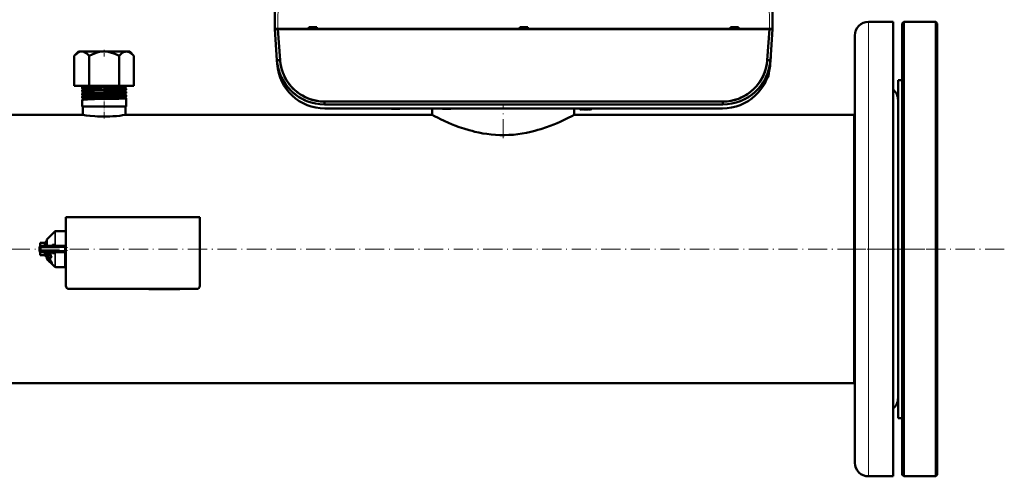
# Model space of a CAD drawing. Extents: x -2065 to 2446, y -2159 to 856.
# Tile 8 of 57: x 94 to 711, y -2159 to -1873. Entities that reach past the tile are written whole.
import ezdxf

# ---------------------------------------------------------------- set-up
doc = ezdxf.new("R2010")
doc.units = 0
doc.linetypes.add('DASHDOT', pattern=[18.5, 12, -3, 0.5, -3])

msp = doc.modelspace()

# ---------------------------------------------------------------- linework, layer by layer
at = {"color": 7, "lineweight": 50}
for p, q in [((253.43, -1878.21), (254.19, -1791.63)), ((564.67, -1791.63), (565.43, -1878.21)), ((640.97, -1873.86), (625.47, -1873.86)), ((640.97, -1873.86), (640.97, -2141.42)), ((646.57, -1874.86), (647.57, -1873.86)), ((646.57, -2157.86), (646.57, -1874.86)), ((647.57, -2158.86), (647.57, -1873.86)), ((647.57, -1873.86), (667.57, -1873.86)), ((667.57, -2158.86), (667.57, -1873.86)), ((667.57, -1873.86), (668.57, -1874.86)), ((668.57, -2157.86), (668.57, -1874.86)), ((254.02, -1878.21), (253.43, -1878.21)), ((253.45, -1878.51), (254.8, -1897.81)), ((254.03, -1878.51), (253.45, -1878.51)), ((253.45, -1878.51), (254.8, -1897.81)), ((253.45, -1878.51), (253.93, -1878.51)), ((254.03, -1878.51), (253.45, -1878.51)), ((253.93, -1878.51), (253.93, -1878.21)), ((253.93, -1878.51), (253.93, -1878.21)), ((253.93, -1878.51), (255.42, -1878.51)), ((255.43, -1878.21), (254.02, -1878.21)), ((255.45, -1878.51), (254.03, -1878.51)), ((255.45, -1878.51), (254.03, -1878.51)), ((255.42, -1878.51), (255.42, -1878.21)), ((255.42, -1878.21), (563.43, -1878.21)), ((255.42, -1878.51), (255.42, -1878.21)), ((255.42, -1878.51), (563.43, -1878.51)), ((274.85, -1878.21), (255.43, -1878.21)), ((255.45, -1878.51), (256.79, -1897.81)), ((563.41, -1878.51), (255.45, -1878.51)), ((255.45, -1878.51), (256.79, -1897.81)), ((563.41, -1878.51), (255.45, -1878.51)), ((279.84, -1877.21), (274.85, -1877.21)), ((274.85, -1878.21), (274.85, -1877.21)), ((275.31, -1878.21), (274.85, -1878.21)), ((275.1, -1878.21), (279.6, -1878.21)), ((275.3, -1878.21), (275.28, -1878.21)), ((275.35, -1877.21), (275.31, -1878.21)), ((275.41, -1878.21), (275.37, -1878.21)), ((275.41, -1878.21), (279.29, -1878.21)), ((279.33, -1878.21), (279.29, -1878.21)), ((279.35, -1877.21), (279.39, -1878.21)), ((279.85, -1878.21), (279.39, -1878.21)), ((279.41, -1878.21), (279.4, -1878.21)), ((279.85, -1878.21), (279.84, -1877.21)), ((406.93, -1878.21), (279.85, -1878.21)), ((411.93, -1877.21), (406.93, -1877.21)), ((406.93, -1878.21), (406.93, -1877.21)), ((407.39, -1878.21), (406.93, -1878.21)), ((407.18, -1878.21), (411.68, -1878.21)), ((407.38, -1878.21), (407.36, -1878.21)), ((407.43, -1877.21), (407.39, -1878.21)), ((407.49, -1878.21), (407.45, -1878.21)), ((407.49, -1878.21), (411.37, -1878.21)), ((411.41, -1878.21), (411.37, -1878.21)), ((411.43, -1877.21), (411.47, -1878.21)), ((411.93, -1878.21), (411.47, -1878.21)), ((411.49, -1878.21), (411.48, -1878.21)), ((411.93, -1878.21), (411.93, -1877.21)), ((539.01, -1878.21), (411.93, -1878.21)), ((544.01, -1877.21), (539.01, -1877.21)), ((539.01, -1878.21), (539.01, -1877.21)), ((539.47, -1878.21), (539.01, -1878.21)), ((539.26, -1878.21), (543.76, -1878.21)), ((539.46, -1878.21), (539.44, -1878.21)), ((539.51, -1877.21), (539.47, -1878.21)), ((539.57, -1878.21), (539.53, -1878.21)), ((539.57, -1878.21), (543.45, -1878.21)), ((543.49, -1878.21), (543.45, -1878.21)), ((543.51, -1877.21), (543.55, -1878.21)), ((544.01, -1878.21), (543.55, -1878.21)), ((543.57, -1878.21), (543.56, -1878.21)), ((544.01, -1878.21), (544.01, -1877.21)), ((563.43, -1878.21), (544.01, -1878.21)), ((562.06, -1897.81), (563.41, -1878.51)), ((562.06, -1897.81), (563.41, -1878.51)), ((563.41, -1878.51), (564.82, -1878.51)), ((563.41, -1878.51), (564.82, -1878.51)), ((564.84, -1878.21), (563.43, -1878.21)), ((563.43, -1878.51), (563.43, -1878.21)), ((563.43, -1878.51), (563.43, -1878.21)), ((563.43, -1878.51), (564.93, -1878.51)), ((564.06, -1897.81), (565.41, -1878.51)), ((564.06, -1897.81), (565.41, -1878.51)), ((564.06, -1897.81), (565.41, -1878.51)), ((564.82, -1878.51), (565.41, -1878.51)), ((564.82, -1878.51), (565.41, -1878.51)), ((565.43, -1878.21), (564.84, -1878.21)), ((564.93, -1878.51), (564.93, -1878.21)), ((564.93, -1878.51), (564.93, -1878.21)), ((564.93, -1878.51), (564.93, -1878.21)), ((565.41, -1878.51), (564.93, -1878.51)), ((616.97, -1882.36), (616.97, -2133.96)), ((130.44, -1892.41), (127.88, -1895.28)), ((160.72, -1892.41), (130.44, -1892.41)), ((162.69, -1892.41), (160.72, -1892.41)), ((162.69, -1892.41), (165.25, -1895.28)), ((127.88, -1913.91), (127.88, -1895.28)), ((137.22, -1913.91), (137.22, -1895.28)), ((155.91, -1913.91), (155.91, -1895.28)), ((165.25, -1913.91), (165.25, -1895.28)), ((254.97, -1900.31), (254.8, -1897.81)), ((254.97, -1900.31), (254.8, -1897.81)), ((563.88, -1900.31), (564.21, -1895.71)), ((563.88, -1900.31), (564.06, -1897.81)), ((563.88, -1900.31), (564.06, -1897.81)), ((564.03, -1898.17), (563.88, -1900.31)), ((563.89, -1900.25), (564.21, -1895.71)), ((563.89, -1900.25), (564.06, -1897.81)), ((564.08, -1897.47), (564.03, -1898.17)), ((564.06, -1897.82), (564.06, -1897.81)), ((564.06, -1897.81), (564.06, -1897.83)), ((564.1, -1897.21), (564.08, -1897.47)), ((564.21, -1895.71), (564.12, -1896.91)), ((564.21, -1895.71), (564.12, -1896.91)), ((257.37, -1901.8), (257.4, -1901.95)), ((562.88, -1906.21), (562.96, -1906.21)), ((563.68, -1902.31), (563.61, -1902.74)), ((561.1, -1910.98), (560.94, -1911.32)), ((561.1, -1910.98), (560.94, -1911.32)), ((560.94, -1911.32), (560.94, -1911.33)), ((562.82, -1907.64), (562.81, -1907.64)), ((562.98, -1906.27), (562.98, -1906.34)), ((562.98, -1906.27), (562.98, -1906.34)), ((643.97, -2067.18), (643.97, -1910.36)), ((643.97, -1910.36), (646.57, -1910.36)), ((127.88, -1913.91), (137.22, -1913.91)), ((132.81, -1915.5), (132.81, -1914.87)), ((132.81, -1917.52), (132.81, -1916.85)), ((137.22, -1913.91), (155.91, -1913.91)), ((155.91, -1913.91), (165.25, -1913.91)), ((160.32, -1914.49), (160.32, -1913.91)), ((160.32, -1916.51), (160.32, -1915.86)), ((160.32, -1918.53), (160.32, -1917.84)), ((132.81, -1919.54), (132.81, -1918.83)), ((132.81, -1921.56), (132.81, -1920.81)), ((132.81, -1926.91), (132.81, -1922.79)), ((160.32, -1920.55), (160.32, -1919.82)), ((160.32, -1926.91), (160.32, -1921.8)), ((284.73, -1925.71), (284.73, -1923.85)), ((284.73, -1923.85), (534.13, -1923.85)), ((284.73, -1923.85), (284.73, -1925.71)), ((284.73, -1923.85), (534.13, -1923.85)), ((534.13, -1925.71), (534.13, -1923.85)), ((534.13, -1923.85), (534.13, -1925.71)), ((134.49, -1926.91), (132.81, -1926.91)), ((133.12, -1932.21), (133.12, -1926.91)), ((160.32, -1926.91), (134.49, -1926.91)), ((160.02, -1932.21), (160.02, -1926.91)), ((284.73, -1925.71), (534.13, -1925.71)), ((284.73, -1925.71), (534.13, -1925.71)), ((284.9, -1928.21), (533.96, -1928.21)), ((284.9, -1928.21), (533.96, -1928.21)), ((352.12, -1932.21), (352.12, -1928.22)), ((441.02, -1932.21), (441.02, -1928.22)), ((444.63, -1928.21), (444.63, -1928.71)), ((444.63, -1928.71), (444.73, -1928.71)), ((444.73, -1928.71), (444.72, -1928.71)), ((445.36, -1928.71), (445.44, -1928.71)), ((446.25, -1928.71), (446.18, -1928.71)), ((447.07, -1928.71), (447, -1928.71)), ((447.89, -1928.71), (447.82, -1928.71)), ((448.71, -1928.71), (448.64, -1928.71)), ((449.53, -1928.71), (449.46, -1928.71)), ((450.35, -1928.71), (450.28, -1928.71)), ((451.17, -1928.71), (451.1, -1928.71)), ((451.93, -1928.71), (451.81, -1928.71)), ((451.93, -1928.21), (451.93, -1928.71)), ((133.12, -1932.21), (-58.98, -1932.21)), ((352.12, -1932.21), (160.02, -1932.21)), ((616.57, -1932.21), (441.02, -1932.21)), ((616.57, -2056.71), (616.57, -1932.21)), ((616.57, -1932.21), (616.97, -1932.21)), ((616.57, -1932.21), (616.57, -2100.51)), ((122.57, -1996.36), (122.56, -2039.36)), ((206.57, -1996.37), (122.57, -1996.36)), ((206.56, -2039.37), (206.57, -1996.37)), ((110.57, -2014.36), (110.57, -2010.65)), ((110.77, -2010.16), (115.61, -2005.32)), ((116.1, -2005.11), (122.07, -2005.11)), ((122.07, -2005.29), (122.07, -2005.11)), ((122.57, -2005.29), (122.07, -2005.29)), ((106.07, -2017.36), (106.07, -2015.36)), ((106.21, -2014.84), (106.23, -2014.82)), ((106.57, -2012.48), (106.57, -2012.61)), ((109.07, -2012.48), (106.57, -2012.48)), ((106.57, -2014.06), (106.57, -2012.61)), ((106.57, -2014.06), (106.57, -2014.5)), ((107.07, -2014.36), (122.07, -2014.36)), ((109.57, -2011.86), (109.57, -2014.36)), ((110.39, -2011.86), (109.57, -2011.86)), ((110.39, -2011.86), (110.39, -2011.86)), ((110.57, -2011.86), (110.39, -2011.86)), ((110.57, -2012.01), (110.39, -2012.01)), ((110.57, -2012.44), (110.39, -2012.44)), ((110.57, -2013.1), (110.39, -2013.1)), ((110.57, -2013.98), (110.39, -2013.98)), ((110.51, -2014.36), (110.57, -2014.09)), ((110.57, -2013.51), (110.54, -2013.98)), ((110.57, -2012.83), (110.55, -2013.1)), ((110.55, -2013.76), (110.57, -2013.82)), ((110.57, -2012.91), (110.56, -2013.1)), ((110.56, -2012.95), (110.57, -2012.98)), ((110.57, -2014.3), (110.56, -2014.36)), ((114.2, -2013.8), (115.61, -2013.78)), ((114.4, -2014.36), (114.38, -2014.36)), ((122.07, -2014.36), (122.07, -2015.36)), ((122.07, -2014.36), (122.57, -2014.36)), ((122.07, -2015.36), (122.07, -2017.36)), ((106.21, -2017.89), (106.22, -2017.9)), ((106.57, -2018.31), (106.57, -2018.23)), ((106.57, -2018.67), (106.57, -2018.31)), ((106.57, -2020.12), (106.57, -2018.67)), ((106.57, -2020.12), (106.57, -2020.25)), ((109.07, -2020.25), (106.57, -2020.25)), ((107.07, -2018.36), (122.07, -2018.36)), ((109.57, -2018.36), (109.57, -2018.61)), ((109.57, -2018.61), (109.57, -2020.86)), ((110.49, -2020.86), (109.57, -2020.86)), ((110.57, -2019.26), (110.39, -2019.26)), ((110.57, -2020.02), (110.39, -2020.02)), ((110.57, -2020.56), (110.39, -2020.56)), ((110.57, -2020.83), (110.39, -2020.83)), ((110.53, -2018.61), (110.57, -2018.42)), ((110.57, -2018.97), (110.53, -2018.58)), ((110.57, -2018.84), (110.55, -2018.52)), ((110.57, -2019.64), (110.55, -2019.41)), ((110.57, -2019.54), (110.56, -2019.39)), ((110.57, -2022.08), (110.57, -2018.36)), ((111.16, -2022.96), (110.77, -2022.57)), ((111.3, -2022.53), (111.15, -2022.69)), ((111.97, -2021.19), (111.17, -2020.89)), ((111.57, -2023.39), (111.44, -2023.13)), ((111.46, -2023.41), (111.44, -2023.43)), ((111.46, -2023.41), (111.44, -2023.43)), ((112.69, -2022.98), (111.97, -2022.47)), ((112.88, -2018.61), (112.64, -2018.36)), ((112.85, -2022.82), (112.69, -2022.98)), ((112.7, -2021.47), (113.35, -2021.71)), ((113.53, -2021.53), (113.35, -2021.71)), ((115.61, -2018.95), (114.2, -2018.93)), ((114.41, -2018.36), (114.38, -2018.36)), ((115.61, -2018.95), (115.61, -2018.91)), ((122.07, -2017.36), (122.07, -2018.36)), ((122.07, -2027.61), (122.07, -2018.36)), ((112.35, -2024.26), (112.33, -2024.24)), ((112.47, -2024.1), (112.49, -2024.12)), ((113.25, -2025.06), (112.76, -2024.66)), ((112.9, -2024.51), (113.33, -2024.87)), ((115.61, -2027.41), (113.64, -2025.45)), ((113.83, -2025.28), (113.68, -2025.43)), ((116.1, -2027.61), (122.07, -2027.61)), ((122.07, -2024.88), (122.07, -2025.11)), ((122.54, -2024.88), (122.07, -2024.88)), ((122.56, -2027.44), (122.07, -2027.44)), ((124.56, -2041.36), (204.56, -2041.37)), ((174.49, -2041.36), (174.49, -2041.46)), ((176, -2041.46), (174.49, -2041.46)), ((176, -2041.36), (176, -2041.46)), ((176, -2041.46), (177.35, -2041.46)), ((177.35, -2041.36), (177.35, -2041.46)), ((177.56, -2041.46), (177.56, -2041.36)), ((177.56, -2041.46), (178.32, -2041.46)), ((178.32, -2041.36), (178.32, -2041.46)), ((178.32, -2041.46), (182.89, -2041.46)), ((182.89, -2041.36), (182.89, -2041.46)), ((185.36, -2041.46), (182.89, -2041.46)), ((185.35, -2041.36), (185.35, -2041.46)), ((186.08, -2041.46), (185.35, -2041.46)), ((186.08, -2041.36), (186.08, -2041.46)), ((186.08, -2041.46), (189.01, -2041.46)), ((189.01, -2041.36), (189.01, -2041.46)), ((189.67, -2041.46), (189.01, -2041.46)), ((189.67, -2041.36), (189.67, -2041.46)), ((189.93, -2041.46), (189.67, -2041.46)), ((189.93, -2041.36), (189.93, -2041.46)), ((190.3, -2041.36), (190.3, -2041.46)), ((191.61, -2041.46), (190.3, -2041.46)), ((191.61, -2041.36), (191.61, -2041.46)), ((192.63, -2041.46), (191.61, -2041.46)), ((192.63, -2041.36), (192.63, -2041.46)), ((193.94, -2041.46), (192.63, -2041.46)), ((193.94, -2041.36), (193.94, -2041.46)), ((616.57, -2100.51), (616.57, -2056.71)), ((643.97, -2122.36), (643.97, -2067.18)), ((616.57, -2100.51), (-323.43, -2100.51)), ((616.57, -2100.51), (616.97, -2100.51)), ((643.97, -2122.36), (646.57, -2122.36)), ((616.97, -2133.96), (616.97, -2150.36)), ((640.97, -2141.42), (640.97, -2158.86)), ((640.97, -2158.86), (625.47, -2158.86)), ((646.57, -2157.86), (647.57, -2158.86)), ((647.57, -2158.86), (667.57, -2158.86)), ((667.57, -2158.86), (668.57, -2157.86))]:
    msp.add_line(p, q, dxfattribs=at)
at = {"color": 7, "lineweight": 18}
for p, q in [((255.43, -1878.21), (256.18, -1791.63)), ((562.67, -1791.63), (563.43, -1878.21)), ((625.47, -1873.86), (625.47, -2141.42)), ((562.65, -1906.99), (562.65, -1907.47)), ((562.65, -1907.47), (562.65, -1908.29)), ((445.63, -1928.21), (445.63, -1928.83)), ((110.77, -2010.16), (110.77, -2014.36)), ((115.61, -2013.78), (115.61, -2005.32)), ((116.1, -2005.11), (116.1, -2013.73)), ((107.07, -2015.36), (106.07, -2015.36)), ((109.07, -2012.61), (106.57, -2012.61)), ((106.57, -2014.06), (109.07, -2014.06)), ((107.07, -2015.36), (107.07, -2014.36)), ((107.07, -2015.36), (107.07, -2017.36)), ((122.07, -2015.36), (107.07, -2015.36)), ((109.07, -2012.48), (109.07, -2012.61)), ((109.07, -2014.06), (109.07, -2012.61)), ((109.07, -2014.06), (109.07, -2014.36)), ((107.07, -2017.36), (106.07, -2017.36)), ((109.07, -2018.67), (106.57, -2018.67)), ((106.57, -2020.12), (109.07, -2020.12)), ((107.07, -2017.36), (122.07, -2017.36)), ((107.07, -2018.36), (107.07, -2017.36)), ((109.07, -2018.36), (109.07, -2018.67)), ((109.07, -2020.12), (109.07, -2018.67)), ((109.07, -2020.12), (109.07, -2020.25)), ((110.77, -2022.57), (110.77, -2018.36)), ((111.53, -2022.51), (111.38, -2022.67)), ((111.53, -2023.03), (111.44, -2023.13)), ((111.72, -2023.24), (111.57, -2023.39)), ((112.29, -2023), (112.14, -2023.16)), ((115.61, -2027.41), (115.61, -2018.95)), ((116.1, -2019), (116.1, -2027.61)), ((112.03, -2023.63), (111.88, -2023.78)), ((112.47, -2024.1), (112.33, -2024.24)), ((112.9, -2024.51), (112.76, -2024.66)), ((113.07, -2023.82), (112.92, -2023.97)), ((113.36, -2024.95), (113.25, -2025.06)), ((113.62, -2024.62), (113.47, -2024.77)), ((113.85, -2025.16), (113.7, -2025.3)), ((625.47, -2141.42), (625.47, -2158.86))]:
    msp.add_line(p, q, dxfattribs=at)
at = {"color": 7, "linetype": 'DASHDOT', "lineweight": 18, "ltscale": 0.103622}
msp.add_line((146.57, -1891.48), (146.57, -1895.63), dxfattribs=at)
at = {"color": 7, "linetype": 'DASHDOT', "lineweight": 18, "ltscale": 0.000840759}
msp.add_line((562.95, -1906.71), (562.99, -1906.71), dxfattribs=at)
at = {"color": 7, "linetype": 'DASHDOT', "lineweight": 18, "ltscale": 0.042801}
msp.add_line((146.57, -1915.48), (146.57, -1913.77), dxfattribs=at)
at = {"color": 7, "linetype": 'DASHDOT', "lineweight": 18, "ltscale": 0.04545}
msp.add_line((146.57, -1917.51), (146.57, -1915.69), dxfattribs=at)
at = {"color": 7, "linetype": 'DASHDOT', "lineweight": 18, "ltscale": 0.046515}
msp.add_line((146.57, -1919.53), (146.57, -1917.67), dxfattribs=at)
at = {"color": 7, "linetype": 'DASHDOT', "lineweight": 18, "ltscale": 0.047739}
msp.add_line((146.57, -1921.56), (146.57, -1919.65), dxfattribs=at)
at = {"color": 7, "linetype": 'DASHDOT', "lineweight": 18, "ltscale": 0.345685}
msp.add_line((146.57, -1934.47), (146.57, -1920.64), dxfattribs=at)
at = {"color": 7, "linetype": 'DASHDOT', "lineweight": 18}
for p, q in [((396.57, -1946.81), (396.57, -1926.52)), ((710.57, -2016.36), (-417.43, -2016.36)), ((611.81, -2016.36), (673.73, -2016.36))]:
    msp.add_line(p, q, dxfattribs=at)
at = {"color": 7, "linetype": 'DASHDOT', "lineweight": 18, "ltscale": 0.020398}
msp.add_line((445.63, -1928.15), (445.63, -1928.96), dxfattribs=at)
at = {"color": 7, "linetype": 'DASHDOT', "lineweight": 18, "ltscale": 0.45}
msp.add_line((105.57, -2015.36), (123.57, -2015.36), dxfattribs=at)
at = {"color": 7, "linetype": 'DASHDOT', "lineweight": 18, "ltscale": 0.060016}
msp.add_line((107.07, -2015.16), (107.07, -2017.57), dxfattribs=at)
at = {"color": 7, "linetype": 'DASHDOT', "lineweight": 18, "ltscale": 0.450015}
msp.add_line((123.57, -2017.36), (105.56, -2017.36), dxfattribs=at)
at = {"color": 7, "linetype": 'DASHDOT', "lineweight": 18, "ltscale": 0.003015}
msp.add_line((179.61, -2041.35), (179.61, -2041.48), dxfattribs=at)
at = {"color": 7, "linetype": 'DASHDOT', "lineweight": 18, "ltscale": 0.003018}
msp.add_line((182.91, -2041.35), (182.91, -2041.48), dxfattribs=at)
at = {"color": 7, "lineweight": 50}
for points in [[(127.88, -1895.28), (128.76, -1894.36), (129.59, -1893.65), (130.36, -1893.13), (131.1, -1892.76), (131.86, -1892.54), (132.61, -1892.47), (133.36, -1892.56), (134.12, -1892.81), (134.91, -1893.23), (135.63, -1893.74), (136.4, -1894.42), (137.22, -1895.28)], [(137.22, -1895.28), (138.99, -1894.36), (140.63, -1893.65), (142.18, -1893.13), (143.67, -1892.76), (145.19, -1892.54), (146.68, -1892.47), (148.18, -1892.56), (149.7, -1892.81), (151.27, -1893.23), (152.73, -1893.74), (154.26, -1894.42), (155.91, -1895.28)], [(160.77, -1892.48), (160.23, -1892.49), (159.69, -1892.58), (159.14, -1892.76), (158.72, -1892.95), (158.29, -1893.18), (157.4, -1893.82), (156.44, -1894.71), (155.91, -1895.28)], [(160.77, -1892.48), (161.49, -1892.59), (162.22, -1892.84), (162.98, -1893.25), (163.77, -1893.84), (164.61, -1894.61), (165.25, -1895.28)], [(256.79, -1897.81), (256.91, -1899.04), (257.08, -1900.3), (257.44, -1902.13), (257.94, -1904.01), (258.47, -1905.59), (259.11, -1907.16), (259.86, -1908.73), (260.68, -1910.19), (261.59, -1911.63), (262.6, -1913.02), (263.7, -1914.34), (264.88, -1915.6), (266.13, -1916.79), (267.62, -1918.02), (269.17, -1919.14), (270.81, -1920.15), (272.49, -1921.04), (274.07, -1921.75), (275.66, -1922.35), (277.25, -1922.84), (279.13, -1923.29), (280.97, -1923.6), (282.24, -1923.74), (283.48, -1923.83), (284.73, -1923.85)], [(534.13, -1923.85), (535.37, -1923.83), (536.64, -1923.74), (537.87, -1923.6), (539.14, -1923.4), (540.75, -1923.06), (542.38, -1922.61), (544.03, -1922.05), (545.56, -1921.41), (547.09, -1920.68), (548.59, -1919.83), (549.68, -1919.14), (550.74, -1918.4), (552.24, -1917.21), (553.66, -1915.92), (555.01, -1914.51), (556.25, -1913.02), (557.38, -1911.46), (558.38, -1909.85), (558.91, -1908.9), (559.39, -1907.93), (559.84, -1906.95), (560.24, -1905.97), (560.92, -1904), (561.42, -1902.13), (561.78, -1900.29), (561.95, -1899.03), (562.06, -1897.81)], [(562.98, -1906.34), (562.97, -1906.24), (562.97, -1906.22), (562.96, -1906.22), (562.96, -1906.21), (562.96, -1906.21)], [(132.81, -1915.5), (132.81, -1915.5), (132.81, -1915.5), (132.81, -1915.49), (132.83, -1915.48), (133, -1915.45), (133.35, -1915.41), (134.49, -1915.34)], [(132.81, -1917.52), (132.81, -1917.52), (132.81, -1917.51), (132.81, -1917.51), (132.83, -1917.5), (133.04, -1917.46), (134.06, -1917.38), (134.49, -1917.36)], [(132.82, -1916.84), (132.87, -1916.82), (133.08, -1916.79), (134.49, -1916.69)], [(132.83, -1914.85), (132.88, -1914.83), (133.1, -1914.8), (134.49, -1914.71)], [(134.49, -1914.71), (136.14, -1914.64), (140.46, -1914.52), (151.94, -1914.24), (155.55, -1914.15), (158.58, -1914.04), (159.88, -1913.96), (160.21, -1913.91)], [(134.49, -1915.34), (136.14, -1915.27), (140.46, -1915.15), (149.85, -1914.92), (155.76, -1914.76), (159.09, -1914.63), (160.02, -1914.56), (160.25, -1914.53), (160.31, -1914.51)], [(134.49, -1916.69), (136.15, -1916.63), (140.48, -1916.5), (146.25, -1916.36), (154.23, -1916.17), (158.39, -1916.03), (159.71, -1915.95), (160.26, -1915.89), (160.3, -1915.88), (160.32, -1915.87), (160.32, -1915.87), (160.32, -1915.86), (160.32, -1915.86)], [(134.49, -1917.36), (136.14, -1917.29), (140.46, -1917.16), (152.14, -1916.88), (155.78, -1916.78), (158.7, -1916.67), (160.04, -1916.58), (160.26, -1916.54), (160.31, -1916.52)], [(134.49, -1918.68), (138.44, -1918.54), (146.2, -1918.35), (149.82, -1918.26), (155.8, -1918.11), (158.67, -1918), (160.04, -1917.91), (160.28, -1917.87), (160.32, -1917.85), (160.32, -1917.85), (160.32, -1917.84)], [(134.49, -1919.38), (138.5, -1919.24), (146.32, -1919.04), (155.09, -1918.82), (156.76, -1918.77), (159.32, -1918.65), (160.05, -1918.59), (160.27, -1918.56), (160.31, -1918.54)], [(132.81, -1919.54), (132.81, -1919.54), (132.81, -1919.53), (132.81, -1919.53), (132.83, -1919.52), (133, -1919.49), (133.35, -1919.45), (134.49, -1919.38)], [(132.81, -1921.56), (132.81, -1921.56), (132.81, -1921.56), (132.81, -1921.55), (132.83, -1921.55), (133, -1921.51), (133.35, -1921.47), (134.49, -1921.4)], [(132.81, -1922.78), (132.82, -1922.77), (132.86, -1922.76), (133.4, -1922.7), (134.49, -1922.63)], [(132.82, -1918.82), (132.88, -1918.8), (133.16, -1918.76), (134.49, -1918.68)], [(132.82, -1920.8), (132.86, -1920.78), (133.06, -1920.75), (134.49, -1920.66)], [(134.49, -1920.66), (138.49, -1920.52), (146.39, -1920.32), (155.15, -1920.11), (156.82, -1920.05), (159.35, -1919.94), (160.06, -1919.88), (160.3, -1919.84), (160.32, -1919.83), (160.32, -1919.83), (160.32, -1919.83), (160.32, -1919.82)], [(134.49, -1921.4), (136.15, -1921.33), (140.48, -1921.2), (151.93, -1920.93), (156.92, -1920.78), (159.22, -1920.68), (160.15, -1920.6), (160.28, -1920.58), (160.32, -1920.56)], [(134.49, -1922.63), (136.15, -1922.57), (140.48, -1922.44), (149.7, -1922.22), (155.75, -1922.07), (157.82, -1921.99), (159.67, -1921.9), (160.25, -1921.83), (160.3, -1921.82), (160.32, -1921.81), (160.32, -1921.81), (160.32, -1921.81), (160.32, -1921.8)], [(160.02, -1932.21), (158.14, -1932.49), (156.39, -1932.72), (154.28, -1932.94), (151.93, -1933.12), (150.06, -1933.22), (148.14, -1933.28), (146.26, -1933.3), (144.39, -1933.27), (142.51, -1933.2), (140.7, -1933.09), (137.78, -1932.83), (135.35, -1932.54), (133.12, -1932.21)], [(441.02, -1932.21), (439.6, -1932.95), (437.23, -1934.15), (435.69, -1934.9), (432.27, -1936.49), (430.33, -1937.33), (428.27, -1938.2), (426.08, -1939.06), (423.78, -1939.9), (420.22, -1941.1), (418.36, -1941.66), (416.46, -1942.19), (413.86, -1942.85), (411.2, -1943.43), (408.48, -1943.93), (405.75, -1944.32), (402.97, -1944.63), (400.18, -1944.82), (397.36, -1944.91), (394.59, -1944.89), (391.84, -1944.76), (389.09, -1944.52), (386.38, -1944.19), (383.85, -1943.79), (381.36, -1943.31), (378.92, -1942.77), (377.13, -1942.32), (375.37, -1941.83), (371.97, -1940.8), (369.1, -1939.82), (366.38, -1938.8), (364.29, -1937.96), (362.31, -1937.12), (359.65, -1935.94), (357.3, -1934.84), (355.8, -1934.1), (353.49, -1932.93), (352.12, -1932.21)], [(114.2, -2013.8), (114.16, -2013.97), (114.08, -2014.13), (113.98, -2014.26), (113.84, -2014.34), (113.72, -2014.36)], [(115.61, -2013.78), (115.61, -2013.83), (115.58, -2013.94), (115.5, -2014.05), (115.39, -2014.14), (115.12, -2014.26), (114.89, -2014.32), (114.4, -2014.36)], [(110.8, -2022.6), (110.88, -2022.78), (111.07, -2023.03), (111.44, -2023.43)], [(111.12, -2022.83), (111.13, -2022.72), (111.15, -2022.69)], [(111.63, -2023.61), (111.33, -2023.24), (111.15, -2022.94), (111.12, -2022.83)], [(111.15, -2022.69), (111.19, -2022.66), (111.32, -2022.65), (111.38, -2022.67)], [(111.3, -2022.53), (111.35, -2022.51), (111.4, -2022.5), (111.53, -2022.51)], [(111.38, -2022.67), (111.72, -2022.83), (112.14, -2023.16)], [(111.46, -2023.05), (111.49, -2023.04), (111.52, -2023.03), (111.6, -2023.05)], [(111.53, -2022.51), (111.8, -2022.63), (112.11, -2022.85), (112.29, -2023)], [(111.6, -2023.05), (111.74, -2023.12), (111.97, -2023.29), (112.12, -2023.42)], [(112.62, -2018.36), (112.74, -2019.51), (112.99, -2020.62), (113.35, -2021.71)], [(112.88, -2018.61), (113, -2019.6), (113.22, -2020.58), (113.53, -2021.53)], [(114.2, -2018.93), (114.16, -2018.76), (114.08, -2018.6), (113.98, -2018.47), (113.84, -2018.39), (113.72, -2018.36)], [(112.87, -2024.87), (112.22, -2024.23), (111.63, -2023.61)], [(113.37, -2025.09), (113.36, -2025.09), (113.35, -2025.09), (113.32, -2025.09), (113.25, -2025.06)], [(113.64, -2025.45), (113.56, -2025.43), (113.35, -2025.29)], [(113.47, -2024.77), (113.61, -2025.04), (113.7, -2025.3)], [(113.62, -2024.62), (113.8, -2024.98), (113.85, -2025.16)], [(113.7, -2025.3), (113.7, -2025.37), (113.7, -2025.4), (113.68, -2025.43)], [(113.85, -2025.16), (113.85, -2025.24), (113.84, -2025.28), (113.83, -2025.28)]]:
    msp.add_lwpolyline(points, dxfattribs=at)
at = {"color": 7, "lineweight": 18}
for points in [[(113.24, -2014.36), (113.49, -2014.09), (113.8, -2013.89), (114, -2013.82), (114.2, -2013.8)], [(115.87, -2014.36), (116.01, -2014.13), (116.09, -2013.87), (116.1, -2013.73)], [(114.2, -2018.93), (113.94, -2018.89), (113.69, -2018.78), (113.45, -2018.6), (113.24, -2018.36)], [(115.61, -2018.91), (115.58, -2018.8), (115.48, -2018.66)]]:
    msp.add_lwpolyline(points, dxfattribs=at)
at = {"color": 7, "lineweight": 50}
for centre, radius, start, end in [((625.47, -1882.36), 8.5, 90, 180.00001), ((284.73, -1895.71), 30, 184, 270), ((284.73, -1895.71), 30, 184.00008, 250.44086), ((284.73, -1895.71), 30, 184.0002, 269.99978), ((284.73, -1895.71), 30, 184.00004, 269.99996), ((284.73, -1895.85), 28, 184.00022, 269.99977), ((534.13, -1895.71), 30, 270.00022, 355.99978), ((534.13, -1895.85), 28, 270.00024, 355.99978), ((534.13, -1895.71), 30, 270, 356), ((534.13, -1895.71), 30, 290.18225, 355.99996), ((284.9, -1898.21), 30, 184, 270), ((284.9, -1898.21), 30, 184.00004, 269.99996), ((533.96, -1898.21), 30, 270.00004, 355.99996), ((533.96, -1898.21), 30, 270, 356), ((562.94, -1906.24), 0.0372, 354.43969, 53.89439), ((562.96, -1906.23), 0.0113, 19.23588, 79.13879), ((562.94, -1906.24), 0.0367, 354.55313, 54.14811), ((533.96, -1898.21), 30, 347.90586, 355.99998), ((533.96, -1898.21), 30, 348.08788, 355.99998), ((534.07, -1898.23), 29.88, 351.09165, 352.16004), ((534.06, -1898.23), 29.9, 351.09197, 352.15988), ((533.93, -1898.21), 30.03, 352.16173, 354.68514), ((533.93, -1898.21), 30.03, 352.16172, 354.68513), ((534.05, -1898.22), 29.91, 353.0165, 354.86391), ((534.05, -1898.22), 29.91, 353.0165, 354.86391), ((533.96, -1898.21), 30, 329.19543, 338.14297), ((533.96, -1898.21), 30, 329.21575, 338.05361), ((561.41, -1907.91), 1.3, 292.61879, 343.39845), ((561.41, -1907.91), 1.3, 292.62078, 343.39845), ((554.03, -1905.71), 9, 343.39845, 347.62217), ((554.03, -1905.71), 9, 343.39845, 347.62217), ((554.03, -1905.71), 8.99, 347.65078, 353.61026), ((554.03, -1905.71), 8.99, 347.65012, 353.61092), ((554.03, -1905.71), 8.99, 347.65078, 353.61026), ((554.03, -1905.71), 8.99, 347.65012, 353.61092), ((559.73, -1906.32), 3.26, 353.06649, 359.65355), ((559.74, -1906.32), 3.24, 353.05953, 359.66908), ((559.73, -1906.32), 3.26, 353.06649, 359.65355), ((559.74, -1906.32), 3.24, 353.05953, 359.66908), ((562.37, -1906.34), 0.608, 359.53469, 8.52969), ((132.83, -1914.88), 0.0275, 100.1025, 157.43932), ((132.83, -1915.49), 0.0228, 198.23641, 255.97132), ((132.83, -1916.86), 0.0223, 103.92589, 161.48967), ((132.82, -1917.52), 0.0192, 194.81252, 251.72029), ((132.49, -1916.17), 0.735, 0.84093, 63.43634), ((132.49, -1916.18), 0.735, 296.54022, 1.24178), ((132.46, -1918.17), 0.736, 0.88821, 60.61455), ((132.46, -1918.18), 0.736, 299.35157, 1.20894), ((132.53, -1914.18), 0.734, 293.88201, 1.29907), ((132.52, -1914.18), 0.742, 1.03366, 20.68535), ((160.62, -1915.18), 0.735, 177.99354, 244.80144), ((160.62, -1915.17), 0.734, 115.21932, 178.4369), ((160.66, -1917.17), 0.735, 117.95287, 178.39253), ((160.66, -1917.18), 0.736, 178.04374, 242.06341), ((160.69, -1919.17), 0.737, 120.84905, 178.36035), ((160.3, -1914.48), 0.0253, 282.05053, 339.61698), ((160.3, -1915.87), 0.0246, 20.42158, 77.9906), ((160.3, -1916.5), 0.0209, 286.09759, 343.49878), ((160.31, -1917.85), 0.0202, 16.63421, 73.93968), ((160.31, -1918.53), 0.0177, 290.35161, 346.67301), ((533.96, -1898.21), 30, 312.20769, 320.85147), ((533.96, -1898.21), 30, 312.19602, 320.83416), ((635.47, -1922.86), 8.5, 0.07066, 49.67981), ((132.82, -1918.84), 0.0186, 108.14038, 164.99157), ((132.82, -1919.54), 0.0165, 191.90354, 247.45485), ((132.82, -1920.82), 0.0158, 112.51364, 168.07295), ((132.82, -1921.56), 0.0145, 189.31333, 242.87355), ((132.39, -1922.18), 0.738, 0.94824, 54.54136), ((132.38, -1922.18), 0.738, 305.43263, 1.13574), ((132.82, -1922.79), 0.0138, 117.03589, 170.51428), ((132.42, -1920.18), 0.737, 0.92731, 57.64125), ((132.42, -1920.18), 0.738, 302.32379, 1.16892), ((160.69, -1919.18), 0.737, 178.08961, 239.15942), ((160.73, -1921.18), 0.738, 123.88402, 178.32481), ((160.73, -1921.18), 0.738, 178.1124, 236.12899), ((160.31, -1919.83), 0.0171, 13.40771, 69.69712), ((160.31, -1920.55), 0.0154, 294.88235, 349.46675), ((160.31, -1921.8), 0.0148, 10.67993, 65.37686), ((329.23, -1911.39), 17.12, 259.274, 269.99585), ((329.23, -1911.39), 17.12, 259.274, 269.99585), ((329.23, -1911.39), 17.12, 270.00414, 280.726), ((329.23, -1911.39), 17.12, 270.00414, 280.726), ((361.23, -1911.39), 17.12, 259.25657, 269.99578), ((361.23, -1911.39), 17.12, 259.25657, 269.99578), ((361.23, -1911.39), 17.12, 270.00423, 280.74343), ((361.23, -1911.39), 17.12, 270.00423, 280.74343), ((444.99, -1928.61), 0.28, 200.92483, 321.31781), ((445.36, -1928.91), 0.2, 90, 141.31782), ((445.43, -1928.91), 0.2, 38.67974, 89.67511), ((445.81, -1928.61), 0.28, 218.68393, 229.99479), ((445.81, -1928.61), 0.28, 229.99479, 321.31781), ((446.18, -1928.91), 0.2, 90, 141.31782), ((446.25, -1928.91), 0.2, 38.68219, 90), ((446.63, -1928.61), 0.28, 218.68218, 321.31781), ((447, -1928.91), 0.2, 90, 141.31782), ((447.07, -1928.91), 0.2, 38.68219, 90), ((447.45, -1928.61), 0.28, 218.68218, 321.31781), ((447.82, -1928.91), 0.2, 90, 141.31782), ((447.89, -1928.91), 0.2, 38.68219, 90), ((448.27, -1928.61), 0.28, 218.68218, 321.31781), ((448.64, -1928.91), 0.2, 90, 141.31782), ((448.71, -1928.91), 0.2, 38.68219, 90), ((449.09, -1928.61), 0.28, 218.68218, 321.31781), ((449.46, -1928.91), 0.2, 90, 141.31782), ((449.53, -1928.91), 0.2, 38.68219, 90), ((449.91, -1928.61), 0.28, 218.68218, 321.31781), ((450.28, -1928.91), 0.2, 90, 141.31782), ((450.35, -1928.91), 0.2, 38.68219, 90), ((450.73, -1928.61), 0.28, 218.68218, 321.31781), ((451.1, -1928.91), 0.2, 90, 141.31782), ((451.17, -1928.91), 0.2, 38.68219, 90), ((451.55, -1928.61), 0.28, 218.68218, 339.07517), ((111.27, -2010.65), 0.7, 134.9999, 180.00001), ((116.1, -2005.81), 0.7, 90, 135.0001), ((107.07, -2015.36), 1, 90, 180.00001), ((107.07, -2015.37), 1.01, 166.244, 179.81645), ((109.07, -2011.98), 0.5, 270, 0), ((112.4, -2013.11), 2.12, 149.937, 161.4377), ((118.12, -2015.03), 7.97, 161.51402, 166.04314), ((131.18, -2018.24), 21.23, 166.24687, 168.41525), ((107.07, -2017.36), 1, 180.00001, 270), ((109.07, -2020.75), 0.5, 360, 90), ((83.97, -2013.24), 27.1, 347.16867, 348.55567), ((99.52, -2016.81), 11.33, 343.51282, 347.01123), ((107.22, -2019.09), 3.49, 335.18316, 343.32925), ((110.49, -2020.71), 0.155, 270.67921, 298.25271), ((111.27, -2022.08), 0.7, 179.99999, 225), ((111.52, -2023.1), 0.0844, 142.22808, 195.76706), ((114.96, -2020.96), 4.18, 215.65702, 222.45009), ((112.51, -2022.67), 0.981, 203.22038, 215.8096), ((115.08, -2020.85), 4.13, 215.47971, 222.35448), ((138.15, -2021.77), 26.18, 178.73919, 181.52305), ((107.75, -2028.25), 6.52, 42.45276, 47.90414), ((107.2, -2028.66), 7.39, 39.32748, 48.05939), ((107.48, -2028.37), 7.21, 39.13209, 48.08192), ((140.76, -2022.48), 28.08, 177.93171, 181.01267), ((140.67, -2022.64), 27.82, 177.71643, 180.36156), ((114.38, -2021.4), 3.03, 82.35637, 89.39186), ((114.53, -2020.28), 1.9, 70.72183, 82.47639), ((114.85, -2019.42), 0.984, 50.47326, 72.0027), ((120.16, -2016.34), 11.13, 221.92856, 225.25108), ((120.25, -2016.26), 11.04, 221.87848, 225.22638), ((123.55, -2013.07), 15.84, 224.99395, 227.05538), ((123.5, -2013.12), 15.56, 224.98365, 227.08057), ((107.14, -2028.92), 7.42, 39.484, 43.08902), ((108.55, -2027.77), 5.6, 35.21085, 39.56923), ((117.75, -2019.81), 7.03, 226.01196, 231.24167), ((108.71, -2027.51), 5.5, 29.92081, 40.01867), ((108.91, -2027.3), 5.42, 29.62057, 39.86754), ((110.94, -2026.11), 2.7, 28.50223, 35.63683), ((112.66, -2025.19), 0.739, 13.90921, 29.73264), ((113.3, -2025.04), 0.0808, 328.14415, 19.77406), ((113.64, -2025.39), 0.0613, 264.0848, 312.07863), ((116.1, -2026.91), 0.7, 224.99995, 270), ((121.57, -2025.11), 1, 1.09446, 60.00091), ((124.56, -2039.36), 2, 179.99936, 269.99936), ((204.56, -2039.37), 2, 269.99936, 359.99936), ((635.47, -2109.86), 8.5, 310.32021, 359.92513), ((625.47, -2150.36), 8.5, 179.99999, 270)]:
    msp.add_arc(centre, radius, start, end, dxfattribs=at)
at = {"color": 7, "lineweight": 18}
for centre, radius, start, end in [((115.04, -2019.03), 1.07, 20.52413, 38.58851), ((115.13, -2019), 0.975, 359.92977, 20.38243), ((123.39, -2028.7), 5.04, 99.41855, 105.23346)]:
    msp.add_arc(centre, radius, start, end, dxfattribs=at)
at = {"color": 7, "lineweight": 50}
for centre, major_axis, ratio, start_param, end_param in [((256.79, -1897.67), (2, 0.14), 0.069587, 3.141593, 4.707513), ((256.79, -1897.67), (-2, -0.14), 0.069587, 0, 1.56593), ((562.06, -1897.67), (2, -0.14), 0.069587, 4.717255, 6.283185), ((562.06, -1897.67), (2, -0.14), 0.069587, 4.717262, 6.283185), ((110.48, -2015.17), (-0.12, -3.31), 0.202133, 3.189895, 3.45), ((116.1, -2013.9), (0.7, 0), 0.234012, 1.570796, 2.356196), ((110.48, -2017.54), (-0.19, -3.33), 0.196372, 0.14867, 0.408775), ((259.14, -1888.13), (148.2, 134.83), 0.055003, 2.933543, 3.01653), ((116.1, -2018.83), (-0.7, 0), 0.234017, 0.785397, 1.570796)]:
    msp.add_ellipse(centre, major_axis=major_axis, ratio=ratio, start_param=start_param, end_param=end_param, dxfattribs=at)
at = {"color": 7, "lineweight": 18}
for centre, major_axis, ratio, start_param, end_param in [((109.07, -2012.18), (0.5, 0), 0.866025, 4.712389, 6.283185), ((109.07, -2013.62), (0.5, 0), 0.866025, 4.712389, 6.283185), ((109.07, -2019.11), (0.5, 0), 0.866025, 0, 1.570796), ((109.07, -2020.55), (0.5, 0), 0.866025, 0, 1.570796), ((121.57, -2025.06), (1, 0), 0.993448, 0.019286, 1.047213)]:
    msp.add_ellipse(centre, major_axis=major_axis, ratio=ratio, start_param=start_param, end_param=end_param, dxfattribs=at)

doc.saveas('drawing.dxf')
